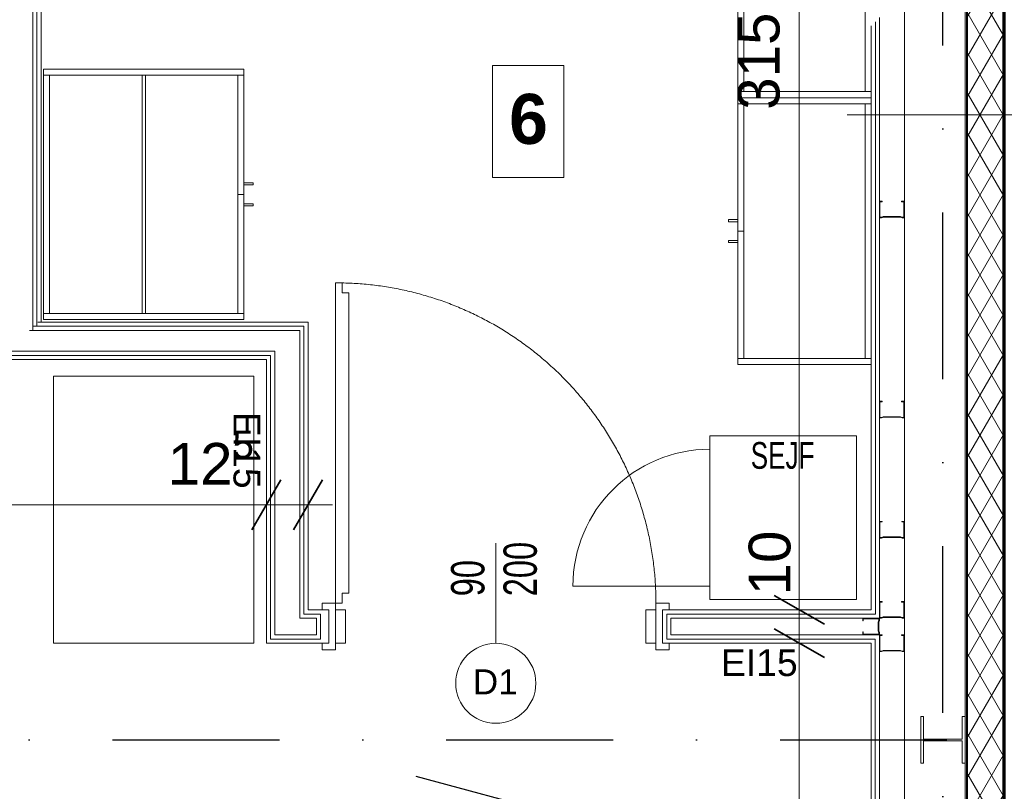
# Model space of a CAD drawing. Header units: millimetres. Extents: x 2016045 to 2079203, y -1576958 to -1542749.
# Tile 103 of 109: x 2038550 to 2041500, y -1556215 to -1553902. Entities that reach past the tile are written whole.
import ezdxf

# ---------------------------------------------------------------- set-up
doc = ezdxf.new("R2010")
doc.units = ezdxf.units.MM
doc.header["$MEASUREMENT"] = 0
for name, pattern in [('Dashed', [5644.44, 2822.22, -2822.22]), ('HIDDEN2', [1.875, 1.25, -0.625]), ('OSIE', [1000, 500, -250, 0, -250])]:
    doc.linetypes.add(name, pattern=pattern)
for name, color, linetype, lineweight in [('a___cienka___0.15_Nr_pióra__5', 7, 'Continuous', 40), ('Budowlane - Opisy_Nr_pióra__1', 7, 'Continuous', 0), ('Budowlane - Sciany Wew_Nr_pióra__251', 94, 'Continuous', 20), ('Budowlane - Sciany Zew_Nr_pióra__7', 7, 'Continuous', 13), ('Konstrukcja - podkonstrukcja pod panele - belki_Nr_pióra__7', 7, 'Continuous', 13), ('Konstrukcja - scian dzialowych_Nr_pióra__7', 7, 'Continuous', 13), ('opis pomieszczeń_Nr_pióra__1', 7, 'Continuous', 0), ('opis pomieszczeń_Nr_pióra__7', 7, 'Continuous', 13), ('p.poz._Nr_pióra__16', 1, 'Continuous', 5), ('WS_opis_Nr_pióra__7', 7, 'Continuous', 13), ('Wymiarowanie_Nr_pióra__1', 7, 'Continuous', 0), ('Wyposazenie Wew - Meble 2D Zapleczowe_Nr_pióra__1', 7, 'Continuous', 0), ('znaczniki drzwi_Nr_pióra__1', 7, 'Continuous', 0), ('znaczniki drzwi_Nr_pióra__7', 7, 'Continuous', 13), ('Ściany zewnętrzne_Nr_pióra__1', 7, 'Continuous', 0), ('Ściany zewnętrzne_Nr_pióra__5', 7, 'Continuous', 40), ('Ściany_Nr_pióra__51', 5, 'Continuous', 13), ('Ślusarka_okienna_Nr_pióra__1', 7, 'Continuous', 0), ('Ślusarka_okienna_Nr_pióra__7', 7, 'Continuous', 13)]:
    doc.layers.add(name, color=color, linetype=linetype, lineweight=lineweight)
for name, color, linetype, lineweight, true_color in [('a___przekrojowa___0.5_Nr_pióra__160', 7, 'Continuous', 20, 0x020602), ('EWAKUACJA_Nr_pióra__105', 7, 'Continuous', 25, 0xa40f02), ('MEBLE PKN_Nr_pióra__11', 7, 'Continuous', 5, 0x6d6d6d), ('MEBLE PKN_Nr_pióra__12', 7, 'Continuous', 5, 0x9f9f9f), ('OSIE_Nr_pióra__2', 7, 'Continuous', 25, 0x0322fc), ('Wymiarowanie_Nr_pióra__3', 7, 'Continuous', 35, 0x008200), ('Ślusarka_okienna_Nr_pióra__30', 7, 'Continuous', 13, 0x0322fc)]:
    doc.layers.add(name, color=color, linetype=linetype, lineweight=lineweight, true_color=true_color)
for name, color, linetype in [('EWAKUACJA', 7, 'Continuous'), ('Wymiarowanie', 7, 'Continuous'), ('Ściany zewnętrzne', 7, 'Continuous')]:
    doc.layers.add(name, color=color, linetype=linetype)
doc.styles.add('GENERATED_STYLE_1', font='arial.ttf')
doc.styles.add('GENERATED_STYLE_2', font='txt')
doc.styles.add('GENERATED_STYLE_4', font='arial.ttf')
doc.dimstyles.new('GENERATED_STYLE__1', dxfattribs={"dimtxt": 125, "dimasz": 114, "dimexe": 0.18, "dimexo": 0, "dimgap": 0.09, "dimtad": 1, "dimtih": 1, "dimtoh": 1, "dimdec": 0, "dimlfac": 0.1, "dimzin": 0, "dimdsep": 46, "dimtxsty": 'GENERATED_STYLE_1', "dimblk": 'ARROWHEAD_2', "dimblk1": 'ARROWHEAD_2', "dimblk2": 'ARROWHEAD_2', "dimcen": 0.09, "dimclrd": 7, "dimclre": 7, "dimclrt": 7, "dimadec": 4, "dimazin": 0, "dimtfac": 1, "dimtdec": 4, "dimtmove": 0, "dimatfit": 3, "dimfxl": 0, "dimtolj": 1, "dimtzin": 0, "dimarcsym": 0})
doc.dimstyles.new('GENERATED_STYLE__2', dxfattribs={"dimtxt": 125, "dimasz": 114, "dimexe": 0.18, "dimexo": 0, "dimgap": 0.09, "dimtad": 1, "dimdec": 0, "dimlfac": 0.1, "dimzin": 0, "dimdsep": 46, "dimtxsty": 'GENERATED_STYLE_1', "dimblk": 'ARROWHEAD_2', "dimblk1": 'ARROWHEAD_2', "dimblk2": 'ARROWHEAD_2', "dimcen": 0.09, "dimclrd": 7, "dimclre": 7, "dimclrt": 7, "dimadec": 4, "dimazin": 0, "dimtfac": 1, "dimtdec": 4, "dimtmove": 2, "dimatfit": 3, "dimfxl": 0, "dimtolj": 1, "dimtzin": 0, "dimarcsym": 0})
doc.dimstyles.new('GENERATED_STYLE__3', dxfattribs={"dimtxt": 125, "dimasz": 114, "dimexe": 0.18, "dimexo": 0, "dimgap": 0.09, "dimtad": 1, "dimdec": 0, "dimlfac": 0.1, "dimzin": 0, "dimdsep": 46, "dimtxsty": 'GENERATED_STYLE_1', "dimblk": 'ARROWHEAD_2', "dimblk1": 'ARROWHEAD_2', "dimblk2": 'ARROWHEAD_2', "dimcen": 0.09, "dimclrd": 7, "dimclre": 7, "dimclrt": 7, "dimadec": 4, "dimazin": 0, "dimtfac": 1, "dimtdec": 4, "dimtmove": 0, "dimatfit": 3, "dimfxl": 0, "dimtolj": 1, "dimtzin": 0, "dimarcsym": 0})

# ---------------------------------------------------------------- blocks, each defined once
blk = doc.blocks.new('Ściana_25', base_point=(2041382.9, -1552390.9))
at = {"layer": 'Ściany zewnętrzne', "linetype": 'Continuous', "lineweight": 0, "true_color": 0x000000}
h = blk.add_hatch(dxfattribs=at)
h.set_pattern_fill('izolacja_miękka', color=18, style=0, pattern_type=2)
h.set_pattern_definition([(60, (1682719.62, -1237567.41), (-51.961524, 30), []), (120, (1682719.62, -1237567.41), (51.961524, 30), [])])
h.paths.add_polyline_path([(2041497.9, -1556280.9), (2041497.9, -1552275.9), (2041387.9, -1552385.9), (2041387.9, -1556280.9)])
at = {"layer": 'Ściany zewnętrzne_Nr_pióra__1', "linetype": 'Continuous'}
blk.add_line((2041387.9, -1552385.9), (2041387.9, -1556280.9), dxfattribs=at)
at = {"layer": 'Ściany zewnętrzne_Nr_pióra__1', "linetype": 'Continuous', "flags": 128}
for points in [[(2041502.9, -1556280.9), (2041502.9, -1552270.9)], [(2041382.9, -1552390.9), (2041382.9, -1556280.9)], [(2041387.9, -1556280.9), (2041382.9, -1556280.9)], [(2041502.9, -1556280.9), (2041497.9, -1556280.9)]]:
    blk.add_lwpolyline(points, dxfattribs=at)
at = {"layer": 'Ściany zewnętrzne_Nr_pióra__5', "linetype": 'Continuous'}
blk.add_line((2041497.9, -1556280.9), (2041497.9, -1552275.9), dxfattribs=at)
at = {"layer": 'Ściany zewnętrzne_Nr_pióra__5', "linetype": 'Continuous', "flags": 128}
blk.add_lwpolyline([(2041497.9, -1556280.9), (2041387.9, -1556280.9)], dxfattribs=at)
blk = doc.blocks.new('Linia_4', base_point=(2037665.1, -1556295.8))
at = {"layer": 'EWAKUACJA_Nr_pióra__105', "linetype": 'Continuous'}
for p, q in [((2040204.5, -1556295.8), (2039738, -1556170.8)), ((2037665.1, -1556295.8), (2040204.5, -1556295.8)), ((2040204.5, -1556295.8), (2039738, -1556420.8))]:
    blk.add_line(p, q, dxfattribs=at)
blk = doc.blocks.new('*D104', base_point=(1682719.6, -1237567.4))
at = {"layer": 'Wymiarowanie_Nr_pióra__1', "linetype": 'Continuous'}
for p, q in [((2040886.1, -1552442.6), (2040886.1, -1552515.9)), ((2040773.6, -1552515.9), (2040998.6, -1552515.9)), ((2040886.1, -1552515.9), (2040886.1, -1555670.9)), ((2040773.6, -1555670.9), (2040998.6, -1555670.9))]:
    blk.add_line(p, q, dxfattribs=at)
at = {"layer": 'Wymiarowanie_Nr_pióra__3', "linetype": 'Continuous'}
for p, q in [((2040961.1, -1552559.2), (2040811.1, -1552472.6)), ((2040961.1, -1555714.2), (2040811.1, -1555627.6))]:
    blk.add_line(p, q, dxfattribs=at)
at = {"layer": 'Wymiarowanie_Nr_pióra__1', "char_height": 125, "attachment_point": 7, "rotation": 90, "style": 'GENERATED_STYLE_1'}
for s, insert in [('\\A1;{\\fArial|b0|i0|c238|p38;315\\fArial|b0|i0|c238|p38;\\A1{\\H.66x;\\S5^  ;}}', (2040863.2, -1554172.2)), ('\\A1;{\\fArial|b0|i0|c238|p38;10}', (2040861.1, -1555627.6))]:
    blk.add_mtext(s, dxfattribs=dict(at, insert=insert))
blk = doc.blocks.new('ARROWHEAD_2')
at = {"color": 0, "linetype": 'Continuous', "lineweight": 0}
for p, q in [((-0.378, -0.655), (0.378, 0.655)), ((0, 0), (-1, 0))]:
    blk.add_line(p, q, dxfattribs=at)
blk = doc.blocks.new('*D105', base_point=(1682719.6, -1237567.4))
at = {"layer": 'Wymiarowanie_Nr_pióra__1', "linetype": 'Continuous'}
for p, q in [((2040773.6, -1555670.9), (2040998.6, -1555670.9)), ((2040886.1, -1555670.9), (2040886.1, -1555770.9)), ((2040773.6, -1555770.9), (2040998.6, -1555770.9))]:
    blk.add_line(p, q, dxfattribs=at)
at = {"layer": 'Wymiarowanie_Nr_pióra__3', "linetype": 'Continuous'}
for p, q in [((2040961.1, -1555714.2), (2040811.1, -1555627.6)), ((2040961.1, -1555814.2), (2040811.1, -1555727.6))]:
    blk.add_line(p, q, dxfattribs=at)
blk = doc.blocks.new('*D106', base_point=(1682719.6, -1237567.4))
at = {"layer": 'Wymiarowanie_Nr_pióra__1', "linetype": 'Continuous'}
for p, q in [((2040773.6, -1555770.9), (2040998.6, -1555770.9)), ((2040886.1, -1555770.9), (2040886.1, -1558051)), ((2040773.6, -1558051), (2040998.6, -1558051))]:
    blk.add_line(p, q, dxfattribs=at)
at = {"layer": 'Wymiarowanie_Nr_pióra__3', "linetype": 'Continuous'}
for p, q in [((2040961.1, -1555814.2), (2040811.1, -1555727.6)), ((2040961.1, -1558094.3), (2040811.1, -1558007.7))]:
    blk.add_line(p, q, dxfattribs=at)
at = {"layer": 'Wymiarowanie_Nr_pióra__1', "char_height": 125, "attachment_point": 7, "rotation": 90, "style": 'GENERATED_STYLE_1'}
for s, insert in [('\\A1;{\\fArial|b0|i0|c238|p38;228}', (2040843.6, -1557402.5)), ('\\A1;{\\fArial|b0|i0|c238|p38;10}', (2040861.1, -1558007.6))]:
    blk.add_mtext(s, dxfattribs=dict(at, insert=insert))
blk = doc.blocks.new('*D110', base_point=(1682719.6, -1237567.4))
at = {"layer": 'Wymiarowanie_Nr_pióra__1', "linetype": 'Continuous'}
for p, q in [((2036041.4, -1555468.5), (2036041.4, -1555243.5)), ((2039288.9, -1555468.5), (2039288.9, -1555243.5)), ((2036041.4, -1555356), (2039288.9, -1555356))]:
    blk.add_line(p, q, dxfattribs=at)
at = {"layer": 'Wymiarowanie_Nr_pióra__3', "linetype": 'Continuous'}
for p, q in [((2036084.7, -1555281), (2035998.1, -1555431)), ((2039332.2, -1555281), (2039245.6, -1555431))]:
    blk.add_line(p, q, dxfattribs=at)
at = {"layer": 'Wymiarowanie_Nr_pióra__1', "char_height": 125, "attachment_point": 7, "style": 'GENERATED_STYLE_1'}
for s, insert in [('\\A1;{\\fArial|b0|i0|c238|p38;12\\fArial|b0|i0|c238|p38;\\A1{\\H.66x;\\S5^  ;}}', (2038993.2, -1555332.3)), ('\\A1;{\\fArial|b0|i0|c238|p38;325}', (2037396.7, -1555331))]:
    blk.add_mtext(s, dxfattribs=dict(at, insert=insert))
blk = doc.blocks.new('*D111', base_point=(1682719.6, -1237567.4))
at = {"layer": 'Wymiarowanie_Nr_pióra__1', "linetype": 'Continuous'}
for p, q in [((2039288.9, -1555468.5), (2039288.9, -1555243.5)), ((2039413.9, -1555468.5), (2039413.9, -1555243.5)), ((2039288.9, -1555356), (2039413.9, -1555356)), ((2039413.9, -1555356), (2039487.2, -1555356))]:
    blk.add_line(p, q, dxfattribs=at)
at = {"layer": 'Wymiarowanie_Nr_pióra__3', "linetype": 'Continuous'}
for p, q in [((2039332.2, -1555281), (2039245.6, -1555431)), ((2039370.6, -1555431), (2039457.2, -1555281))]:
    blk.add_line(p, q, dxfattribs=at)
blk = doc.blocks.new('*D126', base_point=(1682719.6, -1237567.4))
at = {"layer": 'Wymiarowanie_Nr_pióra__1', "linetype": 'Continuous'}
for p, q in [((2044173.5, -1556060.9), (2043948.5, -1556060.9)), ((2044061, -1559800.9), (2044061, -1556060.9)), ((2044173.5, -1559800.9), (2043948.5, -1559800.9))]:
    blk.add_line(p, q, dxfattribs=at)
at = {"layer": 'Wymiarowanie_Nr_pióra__3', "linetype": 'Continuous'}
for p, q in [((2043986, -1556017.6), (2044136, -1556104.2)), ((2043986, -1559757.6), (2044136, -1559844.2))]:
    blk.add_line(p, q, dxfattribs=at)
at = {"layer": 'Wymiarowanie_Nr_pióra__1', "insert": (2044036, -1558073.2), "char_height": 125, "attachment_point": 7, "rotation": 90, "style": 'GENERATED_STYLE_1'}
blk.add_mtext('\\A1;{\\fArial|b0|i0|c238|p38;374}', dxfattribs=at)
blk = doc.blocks.new('*D127', base_point=(1682719.6, -1237567.4))
at = {"layer": 'Wymiarowanie_Nr_pióra__1', "linetype": 'Continuous'}
for p, q in [((2044173.5, -1552460.9), (2043948.5, -1552460.9)), ((2044061, -1556060.9), (2044061, -1552460.9)), ((2044173.5, -1556060.9), (2043948.5, -1556060.9))]:
    blk.add_line(p, q, dxfattribs=at)
at = {"layer": 'Wymiarowanie_Nr_pióra__3', "linetype": 'Continuous'}
for p, q in [((2043986, -1552417.6), (2044136, -1552504.2)), ((2043986, -1556017.6), (2044136, -1556104.2))]:
    blk.add_line(p, q, dxfattribs=at)
at = {"layer": 'Wymiarowanie_Nr_pióra__1', "char_height": 125, "attachment_point": 7, "rotation": 90, "style": 'GENERATED_STYLE_1'}
for s, insert in [('\\A1;{\\fArial|b0|i0|c238|p38;19}', (2044036, -1552694)), ('\\A1;{\\fArial|b0|i0|c238|p38;360}', (2044036, -1554498.1))]:
    blk.add_mtext(s, dxfattribs=dict(at, insert=insert))
blk = doc.blocks.new('*D143', base_point=(1682719.6, -1237567.4))
at = {"layer": 'Wymiarowanie_Nr_pióra__1', "linetype": 'Continuous'}
for p, q in [((2021278.9, -1556060.9), (2021053.9, -1556060.9)), ((2021166.4, -1559800.9), (2021166.4, -1556060.9)), ((2021278.9, -1559800.9), (2021053.9, -1559800.9))]:
    blk.add_line(p, q, dxfattribs=at)
at = {"layer": 'Wymiarowanie_Nr_pióra__3', "linetype": 'Continuous'}
for p, q in [((2021091.4, -1556017.6), (2021241.4, -1556104.2)), ((2021091.4, -1559757.6), (2021241.4, -1559844.2))]:
    blk.add_line(p, q, dxfattribs=at)
at = {"layer": 'Wymiarowanie_Nr_pióra__1', "insert": (2021141.4, -1558073.2), "char_height": 125, "attachment_point": 7, "rotation": 90, "style": 'GENERATED_STYLE_1'}
blk.add_mtext('\\A1;{\\fArial|b0|i0|c238|p38;374}', dxfattribs=at)
blk = doc.blocks.new('*D178', base_point=(1682719.6, -1237567.4))
at = {"layer": 'Wymiarowanie_Nr_pióra__1', "linetype": 'Continuous'}
for p, q in [((2023749.9, -1550080.6), (2023749.9, -1549855.6)), ((2041502.9, -1550080.6), (2041502.9, -1549855.6)), ((2023676.5, -1549968.1), (2023749.9, -1549968.1)), ((2023749.9, -1549968.1), (2041502.9, -1549968.1)), ((2041502.9, -1549968.1), (2041576.2, -1549968.1))]:
    blk.add_line(p, q, dxfattribs=at)
at = {"layer": 'Wymiarowanie_Nr_pióra__3', "linetype": 'Continuous'}
for p, q in [((2023793.2, -1549893.1), (2023706.6, -1550043.1)), ((2041459.6, -1550043.1), (2041546.2, -1549893.1))]:
    blk.add_line(p, q, dxfattribs=at)
at = {"layer": 'Wymiarowanie_Nr_pióra__1', "insert": (2032436.7, -1549943.1), "char_height": 125, "attachment_point": 7, "style": 'GENERATED_STYLE_1'}
blk.add_mtext('\\A1;{\\fArial|b0|i0|c238|p38;1776}', dxfattribs=at)

msp = doc.modelspace()

# ---------------------------------------------------------------- linework, layer by layer
at = {"layer": 'a___cienka___0.15_Nr_pióra__5', "linetype": 'Continuous'}
for p, q in [((2041497.9, -1552275.9), (2041497.9, -1556280.9)), ((2041387.9, -1552385.9), (2041387.9, -1556280.9))]:
    msp.add_line(p, q, dxfattribs=at)
at = {"layer": 'a___przekrojowa___0.5_Nr_pióra__160', "linetype": 'Continuous', "flags": 128}
msp.add_lwpolyline([(2041382.9, -1555990.9), (2041374.4, -1555990.9), (2041374.4, -1556058.2), (2041258.4, -1556058.2), (2041258.4, -1555990.9), (2041249.9, -1555990.9), (2041249.9, -1556130.9), (2041258.4, -1556130.9), (2041258.4, -1556063.7), (2041374.4, -1556063.7), (2041374.4, -1556130.9), (2041382.9, -1556130.9)], close=True, dxfattribs=at)
at = {"layer": 'Budowlane - Opisy_Nr_pióra__1', "linetype": 'Continuous'}
msp.add_line((2041029.7, -1554187.5), (2041689.2, -1554187.5), dxfattribs=at)
at = {"layer": 'Budowlane - Sciany Wew_Nr_pióra__251', "linetype": 'Continuous'}
for p, q in [((2038588.9, -1554833.4), (2038588.9, -1552503.4)), ((2038601.4, -1554820.9), (2038601.4, -1552515.9)), ((2041113.9, -1555683.4), (2041113.9, -1553908.4)), ((2041126.4, -1555695.9), (2041126.4, -1553895.9)), ((2039388.9, -1554833.4), (2038578.9, -1554833.4)), ((2039401.4, -1554820.9), (2038591.4, -1554820.9)), ((2039388.9, -1555695.9), (2039388.9, -1554833.4)), ((2039401.4, -1555683.4), (2039401.4, -1554820.9)), ((2038038.9, -1554908.4), (2039301.4, -1554908.4)), ((2038051.4, -1554895.9), (2039313.9, -1554895.9)), ((2039301.4, -1554908.4), (2039301.4, -1555758.4)), ((2039313.9, -1554895.9), (2039313.9, -1555745.9)), ((2039451.4, -1555683.4), (2039401.4, -1555683.4)), ((2039451.4, -1555758.4), (2039451.4, -1555683.4)), ((2041113.9, -1555683.4), (2040488.9, -1555683.4)), ((2040488.9, -1555683.4), (2040488.9, -1555758.4)), ((2039438.9, -1555695.9), (2039388.9, -1555695.9)), ((2039438.9, -1555745.9), (2039438.9, -1555695.9)), ((2041126.4, -1555695.9), (2040501.4, -1555695.9)), ((2040501.4, -1555695.9), (2040501.4, -1555745.9)), ((2039313.9, -1555745.9), (2039438.9, -1555745.9)), ((2040501.4, -1555745.9), (2041126.4, -1555745.9)), ((2041126, -1556300.9), (2041126, -1555745.9)), ((2039301.4, -1555758.4), (2039451.4, -1555758.4)), ((2040488.9, -1555758.4), (2041113.5, -1555758.4)), ((2041113.5, -1556313.4), (2041113.5, -1555758.4))]:
    msp.add_line(p, q, dxfattribs=at)
at = {"layer": 'Budowlane - Sciany Zew_Nr_pióra__7', "linetype": 'Continuous'}
for p, q in [((2041382.9, -1556057.9), (2041382.9, -1552463.9)), ((2041382.9, -1556280.9), (2041382.9, -1556203.9))]:
    msp.add_line(p, q, dxfattribs=at)
at = {"layer": 'Konstrukcja - podkonstrukcja pod panele - belki_Nr_pióra__7', "linetype": 'Continuous'}
msp.add_line((2041382.9, -1556057.9), (2041382.9, -1552463.9), dxfattribs=at)
at = {"layer": 'Konstrukcja - scian dzialowych_Nr_pióra__7', "linetype": 'Continuous'}
for p, q in [((2041201, -1556300.9), (2041201, -1552440.9)), ((2041133.5, -1554445.9), (2041126, -1554445.9)), ((2041126, -1554445.9), (2041126, -1554495.9)), ((2041127.7, -1554494.3), (2041127.7, -1554447.6)), ((2041127.7, -1554447.6), (2041133.5, -1554447.6)), ((2041134.1, -1554446.4), (2041133.5, -1554445.9)), ((2041133.5, -1554447.6), (2041134.1, -1554447.1)), ((2041134.1, -1554447.1), (2041134.1, -1554446.4)), ((2041192.8, -1554445.9), (2041192.3, -1554446.4)), ((2041192.3, -1554446.4), (2041192.3, -1554447.1)), ((2041192.3, -1554447.1), (2041192.8, -1554447.6)), ((2041193.5, -1554445.9), (2041192.8, -1554445.9)), ((2041192.8, -1554447.6), (2041193.5, -1554447.6)), ((2041201, -1554445.9), (2041193.5, -1554445.9)), ((2041193.5, -1554447.6), (2041199.4, -1554447.6)), ((2041199.4, -1554447.6), (2041199.4, -1554494.3)), ((2041201, -1554495.9), (2041201, -1554445.9)), ((2041126, -1554495.9), (2041132.7, -1554495.9)), ((2041132.4, -1554494.3), (2041127.7, -1554494.3)), ((2041137.7, -1554492.3), (2041132.4, -1554494.3)), ((2041132.7, -1554495.9), (2041138, -1554493.9)), ((2041189.3, -1554492.3), (2041137.7, -1554492.3)), ((2041138, -1554493.9), (2041189, -1554493.9)), ((2041189, -1554493.9), (2041194.4, -1554495.9)), ((2041194.7, -1554494.3), (2041189.3, -1554492.3)), ((2041194.4, -1554495.9), (2041201, -1554495.9)), ((2041199.4, -1554494.3), (2041194.7, -1554494.3)), ((2041133.5, -1555045.9), (2041126, -1555045.9)), ((2041126, -1555045.9), (2041126, -1555095.9)), ((2041127.7, -1555094.3), (2041127.7, -1555047.6)), ((2041127.7, -1555047.6), (2041133.5, -1555047.6)), ((2041134.1, -1555046.4), (2041133.5, -1555045.9)), ((2041133.5, -1555047.6), (2041134.1, -1555047.1)), ((2041134.1, -1555047.1), (2041134.1, -1555046.4)), ((2041192.8, -1555045.9), (2041192.3, -1555046.4)), ((2041192.3, -1555046.4), (2041192.3, -1555047.1)), ((2041192.3, -1555047.1), (2041192.8, -1555047.6)), ((2041193.5, -1555045.9), (2041192.8, -1555045.9)), ((2041192.8, -1555047.6), (2041193.5, -1555047.6)), ((2041201, -1555045.9), (2041193.5, -1555045.9)), ((2041193.5, -1555047.6), (2041199.4, -1555047.6)), ((2041199.4, -1555047.6), (2041199.4, -1555094.3)), ((2041201, -1555095.9), (2041201, -1555045.9)), ((2041126, -1555095.9), (2041132.7, -1555095.9)), ((2041132.4, -1555094.3), (2041127.7, -1555094.3)), ((2041137.7, -1555092.3), (2041132.4, -1555094.3)), ((2041132.7, -1555095.9), (2041138, -1555093.9)), ((2041189.3, -1555092.3), (2041137.7, -1555092.3)), ((2041138, -1555093.9), (2041189, -1555093.9)), ((2041189, -1555093.9), (2041194.4, -1555095.9)), ((2041194.7, -1555094.3), (2041189.3, -1555092.3)), ((2041194.4, -1555095.9), (2041201, -1555095.9)), ((2041199.4, -1555094.3), (2041194.7, -1555094.3)), ((2041126, -1555455.9), (2041126, -1555405.9)), ((2041126, -1555405.9), (2041133.5, -1555405.9)), ((2041133.5, -1555407.6), (2041127.7, -1555407.6)), ((2041127.7, -1555407.6), (2041127.7, -1555454.3)), ((2041133.5, -1555405.9), (2041134.2, -1555405.9)), ((2041134.2, -1555407.6), (2041133.5, -1555407.6)), ((2041134.2, -1555405.9), (2041134.7, -1555406.4)), ((2041134.7, -1555407.1), (2041134.2, -1555407.6)), ((2041134.7, -1555406.4), (2041134.7, -1555407.1)), ((2041192.9, -1555406.4), (2041193.5, -1555405.9)), ((2041192.9, -1555407.1), (2041192.9, -1555406.4)), ((2041193.5, -1555407.6), (2041192.9, -1555407.1)), ((2041193.5, -1555405.9), (2041201, -1555405.9)), ((2041199.4, -1555407.6), (2041193.5, -1555407.6)), ((2041199.4, -1555454.3), (2041199.4, -1555407.6)), ((2041201, -1555405.9), (2041201, -1555455.9)), ((2041132.4, -1555454.3), (2041137.7, -1555452.3)), ((2041137.7, -1555452.3), (2041189.3, -1555452.3)), ((2041189.3, -1555452.3), (2041194.7, -1555454.3)), ((2041132.7, -1555455.9), (2041126, -1555455.9)), ((2041127.7, -1555454.3), (2041132.4, -1555454.3)), ((2041138, -1555453.9), (2041132.7, -1555455.9)), ((2041189, -1555453.9), (2041138, -1555453.9)), ((2041194.4, -1555455.9), (2041189, -1555453.9)), ((2041201, -1555455.9), (2041194.4, -1555455.9)), ((2041194.7, -1555454.3), (2041199.4, -1555454.3)), ((2041133.5, -1555645.9), (2041126, -1555645.9)), ((2041126, -1555645.9), (2041126, -1555695.9)), ((2041127.7, -1555694.3), (2041127.7, -1555647.6)), ((2041127.7, -1555647.6), (2041133.5, -1555647.6)), ((2041134.1, -1555646.4), (2041133.5, -1555645.9)), ((2041133.5, -1555647.6), (2041134.1, -1555647.1)), ((2041134.1, -1555647.1), (2041134.1, -1555646.4)), ((2041192.8, -1555645.9), (2041192.3, -1555646.4)), ((2041192.3, -1555646.4), (2041192.3, -1555647.1)), ((2041192.3, -1555647.1), (2041192.8, -1555647.6)), ((2041193.5, -1555645.9), (2041192.8, -1555645.9)), ((2041192.8, -1555647.6), (2041193.5, -1555647.6)), ((2041201, -1555645.9), (2041193.5, -1555645.9)), ((2041193.5, -1555647.6), (2041199.4, -1555647.6)), ((2041199.4, -1555647.6), (2041199.4, -1555694.3)), ((2041201, -1555695.9), (2041201, -1555645.9)), ((2041126.4, -1555695.9), (2041066, -1555695.9)), ((2041126, -1555695.9), (2041076, -1555695.9)), ((2041076, -1555695.9), (2041076, -1555703.4)), ((2041076, -1555703.4), (2041076.5, -1555704)), ((2041076.5, -1555704), (2041077.2, -1555704)), ((2041077.2, -1555704), (2041077.7, -1555703.4)), ((2041077.7, -1555703.4), (2041077.7, -1555697.6)), ((2041077.7, -1555697.6), (2041124.4, -1555697.6)), ((2041124.4, -1555702.3), (2041122.4, -1555707.6)), ((2041122.4, -1555707.6), (2041122.4, -1555720.9)), ((2041124, -1555707.9), (2041126, -1555702.6)), ((2041124, -1555720.9), (2041124, -1555707.9)), ((2041124.4, -1555697.6), (2041124.4, -1555702.3)), ((2041126, -1555695.9), (2041132.7, -1555695.9)), ((2041126, -1555702.6), (2041126, -1555695.9)), ((2041132.4, -1555694.3), (2041127.7, -1555694.3)), ((2041137.7, -1555692.3), (2041132.4, -1555694.3)), ((2041132.7, -1555695.9), (2041138, -1555693.9)), ((2041189.3, -1555692.3), (2041137.7, -1555692.3)), ((2041138, -1555693.9), (2041189, -1555693.9)), ((2041189, -1555693.9), (2041194.4, -1555695.9)), ((2041194.7, -1555694.3), (2041189.3, -1555692.3)), ((2041194.4, -1555695.9), (2041201, -1555695.9)), ((2041199.4, -1555694.3), (2041194.7, -1555694.3)), ((2041066, -1555745.9), (2041116, -1555745.9)), ((2041076.5, -1555737.2), (2041076, -1555737.7)), ((2041076, -1555737.7), (2041076, -1555738.4)), ((2041076, -1555738.4), (2041076, -1555745.9)), ((2041076, -1555745.9), (2041126, -1555745.9)), ((2041077.2, -1555737.2), (2041076.5, -1555737.2)), ((2041077.7, -1555737.7), (2041077.2, -1555737.2)), ((2041077.7, -1555738.4), (2041077.7, -1555737.7)), ((2041077.7, -1555744.3), (2041077.7, -1555738.4)), ((2041124.4, -1555744.3), (2041077.7, -1555744.3)), ((2041122.4, -1555720.9), (2041122.4, -1555734.2)), ((2041122.4, -1555734.2), (2041124.4, -1555739.6)), ((2041124, -1555733.9), (2041124, -1555720.9)), ((2041126, -1555739.3), (2041124, -1555733.9)), ((2041124.4, -1555739.6), (2041124.4, -1555744.3)), ((2041126, -1555745.9), (2041126, -1555739.3)), ((2041133.5, -1555745.9), (2041126, -1555745.9)), ((2041126, -1555745.9), (2041126, -1555795.9)), ((2041127.7, -1555794.3), (2041127.7, -1555747.6)), ((2041127.7, -1555747.6), (2041133.5, -1555747.6)), ((2041134.1, -1555746.4), (2041133.5, -1555745.9)), ((2041133.5, -1555747.6), (2041134.1, -1555747.1)), ((2041134.1, -1555747.1), (2041134.1, -1555746.4)), ((2041192.8, -1555745.9), (2041192.3, -1555746.4)), ((2041192.3, -1555746.4), (2041192.3, -1555747.1)), ((2041192.3, -1555747.1), (2041192.8, -1555747.6)), ((2041193.5, -1555745.9), (2041192.8, -1555745.9)), ((2041192.8, -1555747.6), (2041193.5, -1555747.6)), ((2041201, -1555745.9), (2041193.5, -1555745.9)), ((2041193.5, -1555747.6), (2041199.4, -1555747.6)), ((2041199.4, -1555747.6), (2041199.4, -1555794.3)), ((2041201, -1555795.9), (2041201, -1555745.9)), ((2041126, -1555795.9), (2041132.7, -1555795.9)), ((2041132.4, -1555794.3), (2041127.7, -1555794.3)), ((2041137.7, -1555792.3), (2041132.4, -1555794.3)), ((2041132.7, -1555795.9), (2041138, -1555793.9)), ((2041189.3, -1555792.3), (2041137.7, -1555792.3)), ((2041138, -1555793.9), (2041189, -1555793.9)), ((2041189, -1555793.9), (2041194.4, -1555795.9)), ((2041194.7, -1555794.3), (2041189.3, -1555792.3)), ((2041194.4, -1555795.9), (2041201, -1555795.9)), ((2041199.4, -1555794.3), (2041194.7, -1555794.3))]:
    msp.add_line(p, q, dxfattribs=at)
at = {"layer": 'MEBLE PKN_Nr_pióra__12', "linetype": 'Continuous'}
for p, q in [((2040701.4, -1554935.9), (2040701.4, -1552535.9)), ((2040719.4, -1553353.9), (2040719.4, -1554117.9)), ((2041083.4, -1553353.9), (2041083.4, -1554117.9)), ((2038621.4, -1554800.9), (2038621.4, -1554050.9)), ((2038621.4, -1554050.9), (2039221.4, -1554050.9)), ((2039221.4, -1554050.9), (2039221.4, -1554800.9)), ((2039221.4, -1554068.9), (2038621.4, -1554068.9)), ((2038639.4, -1554782.9), (2038639.4, -1554068.9)), ((2039203.4, -1554782.9), (2039203.4, -1554068.9)), ((2040701.4, -1554117.9), (2041101.4, -1554117.9)), ((2040701.4, -1554135.9), (2041101.4, -1554135.9)), ((2041101.4, -1554153.9), (2040701.4, -1554153.9)), ((2040719.4, -1554153.9), (2040719.4, -1554917.9)), ((2041083.4, -1554153.9), (2041083.4, -1554917.9)), ((2039249.3, -1554391.5), (2039221.4, -1554391.5)), ((2039221.4, -1554397.6), (2039249.3, -1554397.6)), ((2039249.3, -1554397.6), (2039249.3, -1554391.5)), ((2039203.4, -1554425.9), (2039221.4, -1554425.9)), ((2039221.4, -1554454.3), (2039249.3, -1554454.3)), ((2039249.3, -1554460.4), (2039221.4, -1554460.4)), ((2039249.3, -1554454.3), (2039249.3, -1554460.4)), ((2040673.5, -1554507.6), (2040673.5, -1554501.5)), ((2040673.5, -1554501.5), (2040701.4, -1554501.5)), ((2040701.4, -1554507.6), (2040673.5, -1554507.6)), ((2040701.4, -1554535.9), (2040719.4, -1554535.9)), ((2040701.4, -1554564.3), (2040673.5, -1554564.3)), ((2040673.5, -1554564.3), (2040673.5, -1554570.4)), ((2040673.5, -1554570.4), (2040701.4, -1554570.4)), ((2038621.4, -1554782.9), (2039221.4, -1554782.9)), ((2039221.4, -1554800.9), (2038621.4, -1554800.9)), ((2040701.4, -1554917.9), (2041101.4, -1554917.9)), ((2041101.4, -1554935.9), (2040701.4, -1554935.9)), ((2041057.7, -1555149.7), (2040617.7, -1555149.7)), ((2040617.7, -1555149.7), (2040617.7, -1555639.7)), ((2041057.7, -1555639.7), (2041057.7, -1555149.7)), ((2040617.7, -1555599.7), (2040207.7, -1555599.7)), ((2040617.7, -1555639.7), (2041057.7, -1555639.7))]:
    msp.add_line(p, q, dxfattribs=at)
at = {"layer": 'MEBLE PKN_Nr_pióra__12', "linetype": 'HIDDEN2'}
for p, q in [((2038916.4, -1554782.9), (2038916.4, -1554068.9)), ((2038926.4, -1554068.9), (2038926.4, -1554782.9))]:
    msp.add_line(p, q, dxfattribs=at)
at = {"layer": 'MEBLE PKN_Nr_pióra__12', "linetype": 'Continuous'}
msp.add_arc((2040617.7, -1555599.7), 410, 90, 180, dxfattribs=at)
at = {"layer": 'opis pomieszczeń_Nr_pióra__1', "linetype": 'Continuous', "flags": 128}
msp.add_lwpolyline([(2039966.2, -1554039.8), (2040180, -1554039.8), (2040180, -1554375.5), (2039966.2, -1554375.5)], close=True, dxfattribs=at)
at = {"layer": 'OSIE_Nr_pióra__2', "linetype": 'OSIE'}
for p, q in [((2041316.4, -1572981.5), (2041316.4, -1549568.1)), ((2020826.3, -1556060.9), (2044386, -1556060.9))]:
    msp.add_line(p, q, dxfattribs=at)
at = {"layer": 'Wyposazenie Wew - Meble 2D Zapleczowe_Nr_pióra__1', "linetype": 'Continuous'}
for p, q in [((2038651.4, -1555770.9), (2038651.4, -1554970.9)), ((2038651.4, -1554970.9), (2039251.4, -1554970.9)), ((2039251.4, -1554970.9), (2039251.4, -1555770.9)), ((2039251.4, -1555770.9), (2038651.4, -1555770.9))]:
    msp.add_line(p, q, dxfattribs=at)
at = {"layer": 'znaczniki drzwi_Nr_pióra__1', "linetype": 'Continuous'}
msp.add_circle((2039976.4, -1555890.9), 120, dxfattribs=at)
at = {"layer": 'Ściany_Nr_pióra__51', "linetype": 'Continuous'}
for p, q in [((2038613.9, -1554808.4), (2038613.9, -1552528.4)), ((2041101.4, -1555670.9), (2041101.4, -1553920.9)), ((2039413.9, -1554808.4), (2038603.9, -1554808.4)), ((2039413.9, -1555670.9), (2039413.9, -1554808.4)), ((2038026.4, -1554920.9), (2039288.9, -1554920.9)), ((2039288.9, -1554920.9), (2039288.9, -1555770.9)), ((2039476.4, -1555670.9), (2039413.9, -1555670.9)), ((2039476.4, -1555770.9), (2039476.4, -1555670.9)), ((2041101.4, -1555670.9), (2040476.4, -1555670.9)), ((2040476.4, -1555770.9), (2040476.4, -1555670.9)), ((2039288.9, -1555770.9), (2039476.4, -1555770.9)), ((2040476.4, -1555770.9), (2041101.4, -1555770.9)), ((2041101.4, -1556325.9), (2041101.4, -1555770.9))]:
    msp.add_line(p, q, dxfattribs=at)
at = {"layer": 'Ślusarka_okienna_Nr_pióra__1', "linetype": 'Continuous'}
msp.add_line((2039976.4, -1555470.9), (2039976.4, -1555770.9), dxfattribs=at)
at = {"layer": 'Ślusarka_okienna_Nr_pióra__1', "linetype": 'Dashed'}
msp.add_arc((2039496.4, -1555650.9), 960, 0, 90, dxfattribs=at)
at = {"layer": 'Ślusarka_okienna_Nr_pióra__30', "linetype": 'Continuous'}
for p, q in [((2039516.4, -1554690.9), (2039496.4, -1554690.9)), ((2039496.4, -1554690.9), (2039496.4, -1555790.9)), ((2039516.4, -1554720.9), (2039516.4, -1554690.9)), ((2039536.4, -1554720.9), (2039516.4, -1554720.9)), ((2039536.4, -1555620.9), (2039536.4, -1554720.9)), ((2039516.4, -1555650.9), (2039516.4, -1555620.9)), ((2039516.4, -1555620.9), (2039536.4, -1555620.9)), ((2039456.4, -1555670.9), (2039456.4, -1555650.9)), ((2039456.4, -1555650.9), (2039516.4, -1555650.9)), ((2040496.4, -1555650.9), (2040456.4, -1555650.9)), ((2040456.4, -1555650.9), (2040456.4, -1555790.9)), ((2040496.4, -1555670.9), (2040496.4, -1555650.9)), ((2039496.4, -1555670.9), (2039526.4, -1555670.9)), ((2039526.4, -1555670.9), (2039526.4, -1555770.9)), ((2040456.4, -1555670.9), (2040426.4, -1555670.9)), ((2040426.4, -1555670.9), (2040426.4, -1555770.9)), ((2039456.4, -1555790.9), (2039456.4, -1555770.9)), ((2039526.4, -1555770.9), (2039496.4, -1555770.9)), ((2040426.4, -1555770.9), (2040456.4, -1555770.9)), ((2040496.4, -1555790.9), (2040496.4, -1555770.9)), ((2039496.4, -1555790.9), (2039456.4, -1555790.9)), ((2040456.4, -1555790.9), (2040496.4, -1555790.9))]:
    msp.add_line(p, q, dxfattribs=at)

# ---------------------------------------------------------------- block references
at = {"layer": 'EWAKUACJA', "color": 14, "linetype": 'Continuous', "lineweight": 25, "true_color": 0xa40f02}
msp.add_blockref('Linia_4', (2037665.1, -1556295.8), dxfattribs=at)
at = {"layer": 'Ściany zewnętrzne'}
msp.add_blockref('Ściana_25', (2041382.9, -1552390.9), dxfattribs=at)

# ---------------------------------------------------------------- texts
at = {"layer": 'MEBLE PKN_Nr_pióra__11', "linetype": 'Continuous', "insert": (2040740.4, -1555249.3), "char_height": 80, "attachment_point": 7, "style": 'GENERATED_STYLE_1'}
msp.add_mtext('\\A1;{\\W0.700000x;\\fArial|b0|i0|c238|p38;SEJF}', dxfattribs=at)
at = {"layer": 'opis pomieszczeń_Nr_pióra__7', "linetype": 'Continuous', "insert": (2040016.2, -1554276.6), "char_height": 150, "attachment_point": 7, "style": 'GENERATED_STYLE_4'}
msp.add_mtext('\\A1;{\\fArial|b1|i0|c238|p38;6}', dxfattribs=at)
at = {"layer": 'p.poz._Nr_pióra__16', "linetype": 'Continuous', "insert": (2039189.3, -1555077.7), "char_height": 80, "attachment_point": 7, "rotation": 270, "style": 'GENERATED_STYLE_1'}
msp.add_mtext('\\A1;{\\fArial|b0|i0|c238|p38;EI15}', dxfattribs=at)
at = {"layer": 'p.poz._Nr_pióra__16', "linetype": 'Continuous', "insert": (2040651.2, -1555870.5), "char_height": 80, "attachment_point": 7, "style": 'GENERATED_STYLE_1'}
msp.add_mtext('\\A1;{\\fArial|b0|i0|c238|p38;EI15}', dxfattribs=at)
at = {"layer": 'WS_opis_Nr_pióra__7', "linetype": 'Continuous', "insert": (2040466.3, -1556947), "char_height": 100, "attachment_point": 9, "rotation": 270, "style": 'GENERATED_STYLE_2'}
msp.add_mtext('\\A1;{\\W0.800000x;\\fArial Narrow Europa Środkowa|b0|i0|c0|p34;EWAKUACYJNE}', dxfattribs=at)
at = {"layer": 'znaczniki drzwi_Nr_pióra__7', "linetype": 'Continuous', "insert": (2040041.9, -1555924.2), "char_height": 75, "attachment_point": 9, "style": 'GENERATED_STYLE_1'}
msp.add_mtext('\\A1;{\\fArial|b0|i0|c238|p38;D1}', dxfattribs=at)
at = {"layer": 'Ślusarka_okienna_Nr_pióra__7', "linetype": 'Continuous', "char_height": 100, "attachment_point": 7, "rotation": 90, "style": 'GENERATED_STYLE_1'}
for s, insert in [('\\A1;{\\W0.700000x;\\fArial|b0|i0|c238|p38;200}', (2040100.9, -1555630.3)), ('\\A1;{\\W0.700000x;\\fArial|b0|i0|c238|p38;90}', (2039943.8, -1555630.3))]:
    msp.add_mtext(s, dxfattribs=dict(at, insert=insert))

# ---------------------------------------------------------------- dimensions: what is measured, and where the dimension line sits
at = {"layer": 'Wymiarowanie', "linetype": 'Continuous'}
dim = msp.add_linear_dim(base=(2041502.9, -1549968.1), p1=(2023749.9, -1555870.9), p2=(2041502.9, -1552270.9), text='1776', dimstyle='GENERATED_STYLE__1', dxfattribs=at)
dim.commit()
dim.dimension.update_dxf_attribs({"geometry": '*D178', "text_midpoint": (2032626.4, -1549880.6), "dimtype": 160})
for base, p1, p2, angle, dimstyle, picture, middle in [((2044061, -1552460.9), (2020826.3, -1556060.9), (2044226, -1552460.9), 90, 'GENERATED_STYLE__3', '*D127', (2043973.5, -1554355.8)), ((2040886.07789, -1555670.9416169), (2031776.3836139, -1552515.9416169), (2040788.8836139, -1555670.9416169), 270, 'GENERATED_STYLE__3', '*D104', (2040798.57789, -1553904.7440878)), ((2040886.1, -1555770.9), (2040788.9, -1555670.9), (2040788.9, -1555770.9), 270, 'GENERATED_STYLE__3', '*D105', (2040798.6, -1555532.7)), ((2040886.1, -1558051), (2040788.9, -1555770.9), (2040901.2, -1558051), 270, 'GENERATED_STYLE__2', '*D106', (2040781.1, -1557260.2)), ((2044061, -1556060.9), (2020876.3, -1559800.9), (2020826.3, -1556060.9), 90, 'GENERATED_STYLE__3', '*D126', (2043973.5, -1557930.9)), ((2021166.4, -1556060.9), (2044226, -1559800.9), (2020826.3, -1556060.9), 90, 'GENERATED_STYLE__3', '*D143', (2021078.9, -1557930.9))]:
    dim = msp.add_linear_dim(base=base, p1=p1, p2=p2, angle=angle, dimstyle=dimstyle, dxfattribs=at)
    dim.commit()
    dim.dimension.update_dxf_attribs({"geometry": picture, "text_midpoint": middle, "dimtype": 160, "text_rotation": 90})
for base, p1, p2, picture, middle in [((2039288.9, -1555356), (2036041.4, -1555995.9), (2039288.9, -1555345.9), '*D110', (2037539, -1555268.5)), ((2039413.8936139, -1555355.9746486), (2039288.8936139, -1555345.9416175), (2039413.8936139, -1555239.6916157), '*D111', (2039213.2237377, -1555268.4746486))]:
    dim = msp.add_linear_dim(base=base, p1=p1, p2=p2, dimstyle='GENERATED_STYLE__1', dxfattribs=at)
    dim.commit()
    dim.dimension.update_dxf_attribs({"geometry": picture, "text_midpoint": middle, "dimtype": 160})

doc.saveas('drawing.dxf')
